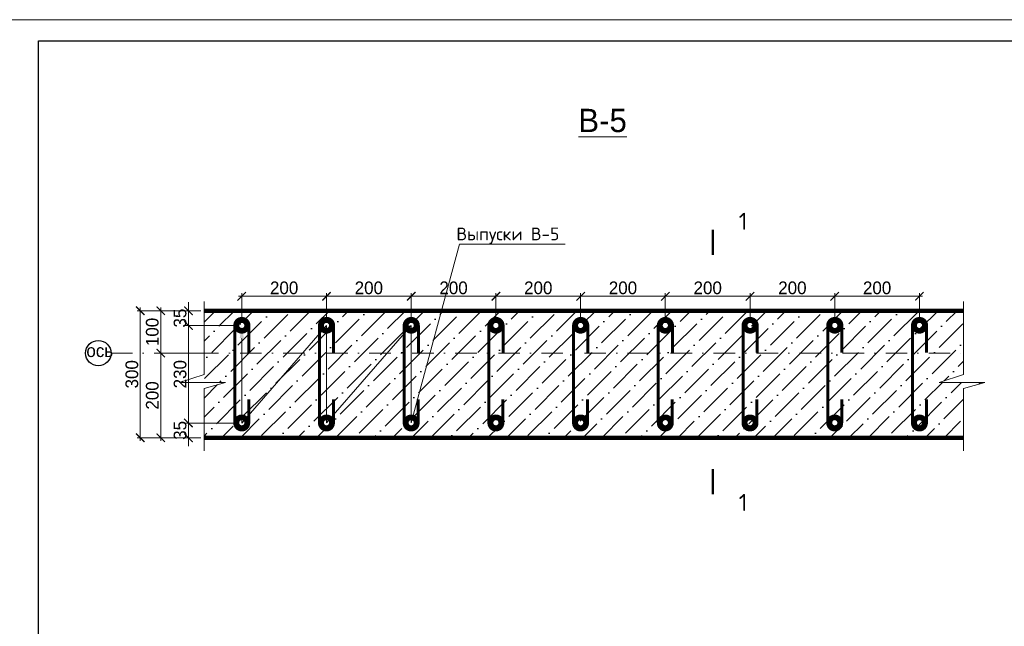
# Model space of a CAD drawing. Header units: millimetres. Extents: x -33345 to 4712671, y -3392 to 121473.
# Tile 201 of 256: x 1102748 to 1125994, y 59872 to 74201. Entities that reach past the tile are written whole.
import ezdxf
from ezdxf import colors
from ezdxf.entities.mleader import LeaderData, LeaderLine
from ezdxf.enums import TextEntityAlignment as Align
from ezdxf.math import Vec2, Vec3

# ---------------------------------------------------------------- set-up
doc = ezdxf.new("R2010")
doc.units = ezdxf.units.MM
doc.linetypes.add('DASHDOTX2', pattern=[50.8, 25.4, -12.7, 0, -12.7])
doc.layers.add('_линия', color=7, linetype='Continuous')
for name, color, linetype, lineweight in [('Lina', 7, 'Continuous', 20), ('Stena', 7, 'Continuous', 50), ('КЖ Текст', 250, 'Continuous', 15)]:
    doc.layers.add(name, color=color, linetype=linetype, lineweight=lineweight)
doc.styles.add('Arch-Dim', font='isocpeui.ttf', dxfattribs={"height": 200})
doc.styles.add('ISO', font='isocpeui.ttf')
doc.styles.add('RomanS', font='romans.shx')
doc.styles.add('X-U-RW-01$0$StyleROMANS', font='GOTHIC.TTF')
doc.dimstyles.new('Aec-Arch-M-100', dxfattribs={"dimscale": 100, "dimtxt": 2.5, "dimasz": 2, "dimexe": 1.5, "dimexo": 1.5, "dimgap": 0.8, "dimtad": 1, "dimdec": 0, "dimzin": 3, "dimdsep": 46, "dimtxsty": 'Arch-Dim', "dimblk": 'ARCHTICK', "dimcen": 2.5, "dimdle": 1.5, "dimazin": 2, "dimtfac": 0.75, "dimtdec": 0, "dimtix": 1, "dimtmove": 2, "dimatfit": 2, "dimfxl": 1, "dimtolj": 1, "dimtzin": 0, "dimarcsym": 0})

# ---------------------------------------------------------------- blocks, each defined once
blk = doc.blocks.new('_ArchTick')
at = {"color": 0, "linetype": 'ByBlock', "const_width": 0.15}
blk.add_lwpolyline([(-0.5, -0.5), (0.5, 0.5)], dxfattribs=at)
blk = doc.blocks.new('*D1520')
at = {"color": 0, "lineweight": 13, "transparency": 16777216}
for p, q in [((1107027, 66325), (1106002, 66325)), ((1106077, 64250), (1106077, 66400)), ((1107027, 64325), (1106002, 64325))]:
    blk.add_line(p, q, dxfattribs=at)
at = {"layer": 'Defpoints', "color": 0, "transparency": 16777216}
for p in [(1106077, 66325), (1107102, 66325), (1107102, 64325)]:
    blk.add_point(p, dxfattribs=at)
at = {"color": 0, "lineweight": 13, "transparency": 16777216, "xscale": 200, "yscale": 200, "zscale": 200}
for p, rotation in [((1106077, 66325), 90), ((1106077, 64325), 270)]:
    blk.add_blockref('_ArchTick', p, dxfattribs=dict(at, rotation=rotation))
at = {"color": 0, "lineweight": 13, "transparency": 16777216, "insert": (1105879, 65325), "char_height": 300, "attachment_point": 5, "rotation": 90, "style": 'X-U-RW-01$0$StyleROMANS'}
blk.add_mtext('\\A1;200', dxfattribs=at)
blk = doc.blocks.new('*D1521')
at = {"color": 0, "lineweight": 13, "transparency": 16777216}
for p, q in [((1107027, 67325), (1106002, 67325)), ((1106077, 66250), (1106077, 67400)), ((1107027, 66325), (1106002, 66325))]:
    blk.add_line(p, q, dxfattribs=at)
at = {"layer": 'Defpoints', "color": 0, "transparency": 16777216}
for p in [(1106077, 67325), (1107102, 67325), (1107102, 66325)]:
    blk.add_point(p, dxfattribs=at)
at = {"color": 0, "lineweight": 13, "transparency": 16777216, "xscale": 200, "yscale": 200, "zscale": 200}
for p, rotation in [((1106077, 67325), 90), ((1106077, 66325), 270)]:
    blk.add_blockref('_ArchTick', p, dxfattribs=dict(at, rotation=rotation))
at = {"color": 0, "lineweight": 13, "transparency": 16777216, "insert": (1105879, 66825), "char_height": 300, "attachment_point": 5, "rotation": 90, "style": 'X-U-RW-01$0$StyleROMANS'}
blk.add_mtext('\\A1;100', dxfattribs=at)
blk = doc.blocks.new('*D1522')
at = {"color": 0, "lineweight": 13, "transparency": 16777216}
for p, q in [((1107027, 67325), (1105520, 67325)), ((1105595, 64250), (1105595, 67400)), ((1107027, 64325), (1105520, 64325))]:
    blk.add_line(p, q, dxfattribs=at)
at = {"layer": 'Defpoints', "color": 0, "transparency": 16777216}
for p in [(1105595, 67325), (1107102, 67325), (1107102, 64325)]:
    blk.add_point(p, dxfattribs=at)
at = {"color": 0, "lineweight": 13, "transparency": 16777216, "xscale": 200, "yscale": 200, "zscale": 200}
for p, rotation in [((1105595, 67325), 90), ((1105595, 64325), 270)]:
    blk.add_blockref('_ArchTick', p, dxfattribs=dict(at, rotation=rotation))
at = {"color": 0, "lineweight": 13, "transparency": 16777216, "insert": (1105397, 65825), "char_height": 300, "attachment_point": 5, "rotation": 90, "style": 'X-U-RW-01$0$StyleROMANS'}
blk.add_mtext('\\A1;300', dxfattribs=at)
blk = doc.blocks.new('*D1523')
at = {"color": 0, "lineweight": 13, "transparency": 16777216}
for p, q in [((1107916, 67667), (1110066, 67667)), ((1107991, 67054), (1107991, 67742)), ((1109991, 67054), (1109991, 67742))]:
    blk.add_line(p, q, dxfattribs=at)
at = {"layer": 'Defpoints', "color": 0, "transparency": 16777216}
for p in [(1109991, 67667), (1107991, 66979), (1109991, 66979)]:
    blk.add_point(p, dxfattribs=at)
at = {"color": 0, "lineweight": 13, "transparency": 16777216, "xscale": 200, "yscale": 200, "zscale": 200, "rotation": 180}
blk.add_blockref('_ArchTick', (1107991, 67667), dxfattribs=at)
at = {"color": 0, "lineweight": 13, "transparency": 16777216, "xscale": 200, "yscale": 200, "zscale": 200}
blk.add_blockref('_ArchTick', (1109991, 67667), dxfattribs=at)
at = {"color": 0, "lineweight": 13, "transparency": 16777216, "insert": (1108991, 67865), "char_height": 300, "attachment_point": 5, "style": 'X-U-RW-01$0$StyleROMANS'}
blk.add_mtext('\\A1;200', dxfattribs=at)
blk = doc.blocks.new('*D1524')
at = {"color": 0, "lineweight": 13, "transparency": 16777216}
for p, q in [((1109916, 67667), (1112066, 67667)), ((1109991, 67054), (1109991, 67742)), ((1111991, 67054), (1111991, 67742))]:
    blk.add_line(p, q, dxfattribs=at)
at = {"layer": 'Defpoints', "color": 0, "transparency": 16777216}
for p in [(1111991, 67667), (1109991, 66979), (1111991, 66979)]:
    blk.add_point(p, dxfattribs=at)
at = {"color": 0, "lineweight": 13, "transparency": 16777216, "xscale": 200, "yscale": 200, "zscale": 200, "rotation": 180}
blk.add_blockref('_ArchTick', (1109991, 67667), dxfattribs=at)
at = {"color": 0, "lineweight": 13, "transparency": 16777216, "xscale": 200, "yscale": 200, "zscale": 200}
blk.add_blockref('_ArchTick', (1111991, 67667), dxfattribs=at)
at = {"color": 0, "lineweight": 13, "transparency": 16777216, "insert": (1110991, 67865), "char_height": 300, "attachment_point": 5, "style": 'X-U-RW-01$0$StyleROMANS'}
blk.add_mtext('\\A1;200', dxfattribs=at)
blk = doc.blocks.new('*D1525')
at = {"color": 0, "lineweight": 13, "transparency": 16777216}
for p, q in [((1111916, 67667), (1114066, 67667)), ((1111991, 67054), (1111991, 67742)), ((1113991, 67054), (1113991, 67742))]:
    blk.add_line(p, q, dxfattribs=at)
at = {"layer": 'Defpoints', "color": 0, "transparency": 16777216}
for p in [(1113991, 67667), (1111991, 66979), (1113991, 66979)]:
    blk.add_point(p, dxfattribs=at)
at = {"color": 0, "lineweight": 13, "transparency": 16777216, "xscale": 200, "yscale": 200, "zscale": 200, "rotation": 180}
blk.add_blockref('_ArchTick', (1111991, 67667), dxfattribs=at)
at = {"color": 0, "lineweight": 13, "transparency": 16777216, "xscale": 200, "yscale": 200, "zscale": 200}
blk.add_blockref('_ArchTick', (1113991, 67667), dxfattribs=at)
at = {"color": 0, "lineweight": 13, "transparency": 16777216, "insert": (1112991, 67865), "char_height": 300, "attachment_point": 5, "style": 'X-U-RW-01$0$StyleROMANS'}
blk.add_mtext('\\A1;200', dxfattribs=at)
blk = doc.blocks.new('*D1526')
at = {"color": 0, "lineweight": 13, "transparency": 16777216}
for p, q in [((1113916, 67667), (1116066, 67667)), ((1113991, 67054), (1113991, 67742)), ((1115991, 67054), (1115991, 67742))]:
    blk.add_line(p, q, dxfattribs=at)
at = {"layer": 'Defpoints', "color": 0, "transparency": 16777216}
for p in [(1115991, 67667), (1113991, 66979), (1115991, 66979)]:
    blk.add_point(p, dxfattribs=at)
at = {"color": 0, "lineweight": 13, "transparency": 16777216, "xscale": 200, "yscale": 200, "zscale": 200, "rotation": 180}
blk.add_blockref('_ArchTick', (1113991, 67667), dxfattribs=at)
at = {"color": 0, "lineweight": 13, "transparency": 16777216, "xscale": 200, "yscale": 200, "zscale": 200}
blk.add_blockref('_ArchTick', (1115991, 67667), dxfattribs=at)
at = {"color": 0, "lineweight": 13, "transparency": 16777216, "insert": (1114991, 67865), "char_height": 300, "attachment_point": 5, "style": 'X-U-RW-01$0$StyleROMANS'}
blk.add_mtext('\\A1;200', dxfattribs=at)
blk = doc.blocks.new('*D1527')
at = {"color": 0, "lineweight": 13, "transparency": 16777216}
for p, q in [((1115916, 67667), (1118066, 67667)), ((1115991, 67054), (1115991, 67742)), ((1117991, 67054), (1117991, 67742))]:
    blk.add_line(p, q, dxfattribs=at)
at = {"layer": 'Defpoints', "color": 0, "transparency": 16777216}
for p in [(1117991, 67667), (1115991, 66979), (1117991, 66979)]:
    blk.add_point(p, dxfattribs=at)
at = {"color": 0, "lineweight": 13, "transparency": 16777216, "xscale": 200, "yscale": 200, "zscale": 200, "rotation": 180}
blk.add_blockref('_ArchTick', (1115991, 67667), dxfattribs=at)
at = {"color": 0, "lineweight": 13, "transparency": 16777216, "xscale": 200, "yscale": 200, "zscale": 200}
blk.add_blockref('_ArchTick', (1117991, 67667), dxfattribs=at)
at = {"color": 0, "lineweight": 13, "transparency": 16777216, "insert": (1116991, 67865), "char_height": 300, "attachment_point": 5, "style": 'X-U-RW-01$0$StyleROMANS'}
blk.add_mtext('\\A1;200', dxfattribs=at)
blk = doc.blocks.new('*D1528')
at = {"color": 0, "lineweight": 13, "transparency": 16777216}
for p, q in [((1119916, 67667), (1122066, 67667)), ((1119991, 67054), (1119991, 67742)), ((1121991, 67054), (1121991, 67742))]:
    blk.add_line(p, q, dxfattribs=at)
at = {"layer": 'Defpoints', "color": 0, "transparency": 16777216}
for p in [(1121991, 67667), (1119991, 66979), (1121991, 66979)]:
    blk.add_point(p, dxfattribs=at)
at = {"color": 0, "lineweight": 13, "transparency": 16777216, "xscale": 200, "yscale": 200, "zscale": 200, "rotation": 180}
blk.add_blockref('_ArchTick', (1119991, 67667), dxfattribs=at)
at = {"color": 0, "lineweight": 13, "transparency": 16777216, "xscale": 200, "yscale": 200, "zscale": 200}
blk.add_blockref('_ArchTick', (1121991, 67667), dxfattribs=at)
at = {"color": 0, "lineweight": 13, "transparency": 16777216, "insert": (1120991, 67865), "char_height": 300, "attachment_point": 5, "style": 'X-U-RW-01$0$StyleROMANS'}
blk.add_mtext('\\A1;200', dxfattribs=at)
blk = doc.blocks.new('*D1529')
at = {"color": 0, "lineweight": 13, "transparency": 16777216}
for p, q in [((1121916, 67667), (1124066, 67667)), ((1121991, 67054), (1121991, 67742)), ((1123991, 67054), (1123991, 67742))]:
    blk.add_line(p, q, dxfattribs=at)
at = {"layer": 'Defpoints', "color": 0, "transparency": 16777216}
for p in [(1123991, 67667), (1121991, 66979), (1123991, 66979)]:
    blk.add_point(p, dxfattribs=at)
at = {"color": 0, "lineweight": 13, "transparency": 16777216, "xscale": 200, "yscale": 200, "zscale": 200, "rotation": 180}
blk.add_blockref('_ArchTick', (1121991, 67667), dxfattribs=at)
at = {"color": 0, "lineweight": 13, "transparency": 16777216, "xscale": 200, "yscale": 200, "zscale": 200}
blk.add_blockref('_ArchTick', (1123991, 67667), dxfattribs=at)
at = {"color": 0, "lineweight": 13, "transparency": 16777216, "insert": (1122991, 67865), "char_height": 300, "attachment_point": 5, "style": 'X-U-RW-01$0$StyleROMANS'}
blk.add_mtext('\\A1;200', dxfattribs=at)
blk = doc.blocks.new('*D1538')
at = {"color": 0, "lineweight": 13, "transparency": 16777216}
for p, q in [((1117916, 67667), (1120068, 67667)), ((1117991, 67054), (1117991, 67742)), ((1119993, 67053), (1119993, 67742))]:
    blk.add_line(p, q, dxfattribs=at)
at = {"layer": 'Defpoints', "color": 0, "transparency": 16777216}
for p in [(1119993, 67667), (1117991, 66979), (1119993, 66978)]:
    blk.add_point(p, dxfattribs=at)
at = {"color": 0, "lineweight": 13, "transparency": 16777216, "xscale": 200, "yscale": 200, "zscale": 200, "rotation": 180}
blk.add_blockref('_ArchTick', (1117991, 67667), dxfattribs=at)
at = {"color": 0, "lineweight": 13, "transparency": 16777216, "xscale": 200, "yscale": 200, "zscale": 200}
blk.add_blockref('_ArchTick', (1119993, 67667), dxfattribs=at)
at = {"color": 0, "lineweight": 13, "transparency": 16777216, "insert": (1118992, 67865), "char_height": 300, "attachment_point": 5, "style": 'X-U-RW-01$0$StyleROMANS'}
blk.add_mtext('\\A1;200', dxfattribs=at)
blk = doc.blocks.new('*D1539')
at = {"color": 0, "lineweight": 13, "transparency": 16777216}
for p, q in [((1106732, 64674), (1106732, 64874)), ((1107786, 64674), (1106657, 64674)), ((1106732, 64325), (1106732, 64674)), ((1106898, 64325), (1106657, 64325)), ((1106732, 64325), (1106732, 64125))]:
    blk.add_line(p, q, dxfattribs=at)
at = {"layer": 'Defpoints', "color": 0, "transparency": 16777216}
for p in [(1106732, 64674), (1107861, 64674), (1106973, 64325)]:
    blk.add_point(p, dxfattribs=at)
at = {"color": 0, "lineweight": 13, "transparency": 16777216, "xscale": 200, "yscale": 200, "zscale": 200}
for p, rotation in [((1106732, 64674), 270), ((1106732, 64325), 90)]:
    blk.add_blockref('_ArchTick', p, dxfattribs=dict(at, rotation=rotation))
at = {"color": 0, "lineweight": 13, "transparency": 16777216, "insert": (1106535, 64500), "char_height": 300, "attachment_point": 5, "rotation": 90, "style": 'X-U-RW-01$0$StyleROMANS'}
blk.add_mtext('\\A1;35', dxfattribs=at)
blk = doc.blocks.new('*D1540')
at = {"color": 0, "lineweight": 13, "transparency": 16777216}
for p, q in [((1107787, 66979), (1106657, 66979)), ((1106732, 64599), (1106732, 67054)), ((1107786, 64674), (1106657, 64674))]:
    blk.add_line(p, q, dxfattribs=at)
at = {"layer": 'Defpoints', "color": 0, "transparency": 16777216}
for p in [(1106732, 66979), (1107862, 66979), (1107861, 64674)]:
    blk.add_point(p, dxfattribs=at)
at = {"color": 0, "lineweight": 13, "transparency": 16777216, "xscale": 200, "yscale": 200, "zscale": 200}
for p, rotation in [((1106732, 66979), 90), ((1106732, 64674), 270)]:
    blk.add_blockref('_ArchTick', p, dxfattribs=dict(at, rotation=rotation))
at = {"color": 0, "lineweight": 13, "transparency": 16777216, "insert": (1106535, 65827), "char_height": 300, "attachment_point": 5, "rotation": 90, "style": 'X-U-RW-01$0$StyleROMANS'}
blk.add_mtext('\\A1;230', dxfattribs=at)
blk = doc.blocks.new('*D1541')
at = {"color": 0, "lineweight": 13, "transparency": 16777216}
for p, q in [((1106732, 67325), (1106732, 67525)), ((1106898, 67325), (1106657, 67325)), ((1106732, 66979), (1106732, 67325)), ((1107787, 66979), (1106657, 66979)), ((1106732, 66979), (1106732, 66779))]:
    blk.add_line(p, q, dxfattribs=at)
at = {"layer": 'Defpoints', "color": 0, "transparency": 16777216}
for p in [(1106732, 67325), (1106973, 67325), (1107862, 66979)]:
    blk.add_point(p, dxfattribs=at)
at = {"color": 0, "lineweight": 13, "transparency": 16777216, "xscale": 200, "yscale": 200, "zscale": 200}
for p, rotation in [((1106732, 67325), 270), ((1106732, 66979), 90)]:
    blk.add_blockref('_ArchTick', p, dxfattribs=dict(at, rotation=rotation))
at = {"color": 0, "lineweight": 13, "transparency": 16777216, "insert": (1106535, 67152), "char_height": 300, "attachment_point": 5, "rotation": 90, "style": 'X-U-RW-01$0$StyleROMANS'}
blk.add_mtext('\\A1;35', dxfattribs=at)
blk = doc.blocks.new('tryu')
at = {"layer": 'Lina', "ltscale": 10}
blk.add_lwpolyline([(-43721760, 22818632), (-43721760, 22788932), (-43763760, 22788932), (-43763760, 22818632)], close=True, dxfattribs=at)
at = {"layer": 'Lina', "lineweight": 30, "ltscale": 10}
blk.add_lwpolyline([(-43722260, 22818132), (-43722260, 22789432), (-43761760, 22789432), (-43761760, 22818132)], close=True, dxfattribs=at)

msp = doc.modelspace()

# ---------------------------------------------------------------- hatches: boundary and pattern name
at = {"lineweight": 25, "transparency": 33554472}
h = msp.add_hatch(dxfattribs=at)
h.set_pattern_fill('ANSI36', color=256, scale=100)
h.set_pattern_definition([(45, (902194.65, 483586.73), (168.3798, 617.3926), [793.75, -158.75, 0, -158.75])])
h.paths.add_polyline_path([(1125034.05, 67325.117), (1107101.645, 67325.117), (1107101.645, 65820.623), (1106520.732, 65634.403), (1107604.205, 65634.403), (1107101.645, 65489.565), (1107101.645, 64325.117), (1125034.05, 64325.117), (1125034.05, 65489.565), (1125536.609, 65634.403), (1124453.136, 65634.403), (1125034.05, 65820.623)])

# ---------------------------------------------------------------- linework, layer by layer
at = {"lineweight": 25}
for points in [[(1119111.625, 68639.922, 60, 60, 0), (1119111.625, 69239.922, 60, 60, 0), (1119111.625, 69039.922, 0, 80, 0), (1119511.625, 69039.922, 0, 0, 0), (1120111.625, 69039.922, 0, 0, 0)], [(1119111.625, 63587.449, 60, 60, 0), (1119111.625, 62987.449, 60, 60, 0), (1119111.625, 63187.449, 0, 80, 0), (1119511.625, 63187.449, 0, 0, 0), (1120111.625, 63187.449, 0, 0, 0)]]:
    msp.add_lwpolyline(points, format="xyseb", dxfattribs=at)
at = {"linetype": 'DASHDOTX2', "lineweight": 5, "ltscale": 20}
msp.add_lwpolyline([(1104903.661, 66325.117), (1125034.05, 66325.117)], dxfattribs=at)
at = {"layer": '_линия', "lineweight": 0, "ltscale": 100}
for points in [[(1107101.645, 67540.785), (1107101.645, 65820.623), (1106520.732, 65634.403), (1107604.205, 65634.403), (1107101.645, 65489.565), (1107101.645, 64018.414)], [(1125034.05, 67540.785), (1125034.05, 65820.623), (1124453.136, 65634.403), (1125536.609, 65634.403), (1125034.05, 65489.565), (1125034.05, 64018.414)]]:
    msp.add_lwpolyline(points, dxfattribs=at)
at = {"layer": '_линия', "color": 18, "lineweight": 0, "ltscale": 100, "true_color": 0x260000, "const_width": 100}
for points in [[(1107101.645, 67325.117), (1125034.05, 67325.117)], [(1107101.645, 64325.117), (1125034.05, 64325.117)]]:
    msp.add_lwpolyline(points, dxfattribs=at)
at = {"layer": '_линия', "color": 219, "lineweight": 0, "ltscale": 100, "true_color": 0x642165, "const_width": 70.679}
for points in [[(1108159.772, 66332.15), (1108159.772, 66977.632, 1), (1107825.804, 66977.632), (1107825.804, 64674.35, 1), (1108154.629, 64674.35), (1108154.629, 65230.619)], [(1110159.772, 66332.15), (1110159.772, 66977.632, 1), (1109825.804, 66977.632), (1109825.804, 64674.35, 1), (1110154.629, 64674.35), (1110154.629, 65230.619)], [(1112159.772, 66332.15), (1112159.772, 66977.632, 1), (1111825.804, 66977.632), (1111825.804, 64674.35, 1), (1112154.629, 64674.35), (1112154.629, 65230.619)], [(1114159.772, 66332.15), (1114159.772, 66977.632, 1), (1113825.804, 66977.632), (1113825.804, 64674.35, 1), (1114154.629, 64674.35), (1114154.629, 65230.619)], [(1116159.772, 66332.15), (1116159.772, 66977.632, 1), (1115825.804, 66977.632), (1115825.804, 64674.35, 1), (1116154.629, 64674.35), (1116154.629, 65230.619)], [(1118159.772, 66332.15), (1118159.772, 66977.632, 1), (1117825.804, 66977.632), (1117825.804, 64674.35, 1), (1118154.629, 64674.35), (1118154.629, 65230.619)], [(1120159.772, 66332.15), (1120159.772, 66977.632, 1), (1119825.804, 66977.632), (1119825.804, 64674.35, 1), (1120154.629, 64674.35), (1120154.629, 65230.619)], [(1122159.772, 66332.15), (1122159.772, 66977.632, 1), (1121825.804, 66977.632), (1121825.804, 64674.35, 1), (1122154.629, 64674.35), (1122154.629, 65230.619)], [(1124159.772, 66332.15), (1124159.772, 66977.632, 1), (1123825.804, 66977.632), (1123825.804, 64674.35, 1), (1124154.629, 64674.35), (1124154.629, 65230.619)]]:
    msp.add_lwpolyline(points, format="xyb", dxfattribs=at)
at = {"layer": '_линия', "color": 5, "lineweight": 0, "ltscale": 100, "const_width": 254.478}
for points in [[(1107991.259, 67046.004, -1), (1107991.259, 66912.227, -1), (1107991.259, 67046.004)], [(1109991.259, 67046.004, -1), (1109991.259, 66912.227, -1), (1109991.259, 67046.004)], [(1111991.259, 67046.004, -1), (1111991.259, 66912.227, -1), (1111991.259, 67046.004)], [(1113991.259, 67046.004, -1), (1113991.259, 66912.227, -1), (1113991.259, 67046.004)], [(1115991.259, 67046.004, -1), (1115991.259, 66912.227, -1), (1115991.259, 67046.004)], [(1117991.259, 67046.004, -1), (1117991.259, 66912.227, -1), (1117991.259, 67046.004)], [(1119991.259, 67046.004, -1), (1119991.259, 66912.227, -1), (1119991.259, 67046.004)], [(1121991.259, 67046.004, -1), (1121991.259, 66912.227, -1), (1121991.259, 67046.004)], [(1123991.259, 67046.004, -1), (1123991.259, 66912.227, -1), (1123991.259, 67046.004)], [(1107991.259, 64748.026, -1), (1107991.259, 64614.248, -1), (1107991.259, 64748.026)], [(1109991.259, 64748.026, -1), (1109991.259, 64614.248, -1), (1109991.259, 64748.026)], [(1111991.259, 64748.026, -1), (1111991.259, 64614.248, -1), (1111991.259, 64748.026)], [(1113991.259, 64748.026, -1), (1113991.259, 64614.248, -1), (1113991.259, 64748.026)], [(1115991.259, 64748.026, -1), (1115991.259, 64614.248, -1), (1115991.259, 64748.026)], [(1117991.259, 64748.026, -1), (1117991.259, 64614.248, -1), (1117991.259, 64748.026)], [(1119991.259, 64748.026, -1), (1119991.259, 64614.248, -1), (1119991.259, 64748.026)], [(1121991.259, 64748.026, -1), (1121991.259, 64614.248, -1), (1121991.259, 64748.026)], [(1123991.259, 64748.026, -1), (1123991.259, 64614.248, -1), (1123991.259, 64748.026)]]:
    msp.add_lwpolyline(points, format="xyb", dxfattribs=at)
at = {"layer": 'Stena', "color": 7, "lineweight": 25}
msp.add_circle((1104603.661, 66325.117), 300, dxfattribs=at)

# ---------------------------------------------------------------- block references
msp.add_blockref('tryu', (44864951.634, -22744430.79))

# ---------------------------------------------------------------- texts
at = {"lineweight": 25, "style": 'RomanS'}
for p in [(1119723.731, 69639.922), (1119723.731, 62997.213)]:
    msp.add_text('1', height=400, dxfattribs=at).set_placement(p, align=Align.TOP_LEFT)
at = {"attachment_point": 1}
for s, insert, char_height, width, style in [('ось', (1104321.896, 66533.085), 300, 945.00189, 'X-U-RW-01$0$StyleROMANS'), ('\\pi4343.31532;{\\LА-А\\P\\pi0;Армирование приямка. M 1:20}', (351439.431, 62275.551), 500, 9875.6458, 'ISO')]:
    msp.add_mtext(s, dxfattribs=dict(at, insert=insert, char_height=char_height, width=width, style=style))
at = {"layer": 'КЖ Текст', "color": 0, "style": 'X-U-RW-01$0$StyleROMANS'}
msp.add_text('%%UВ-5', height=550, dxfattribs=at).set_placement((1116509.65, 71546.29), align=Align.CENTER)

# ---------------------------------------------------------------- dimensions: what is measured, and where the dimension line sits
at = {"lineweight": 13}
for base, p1, p2, picture, middle in [((1109991.259, 67667.339), (1107991.259, 66979.115), (1109991.259, 66979.115), '*D1523', (1108991.259, 67864.885)), ((1111991.259, 67667.339), (1109991.259, 66979.115), (1111991.259, 66979.115), '*D1524', (1110991.259, 67864.885)), ((1113991.259, 67667.339), (1111991.259, 66979.115), (1113991.259, 66979.115), '*D1525', (1112991.259, 67864.885)), ((1115991.259, 67667.339), (1113991.259, 66979.115), (1115991.259, 66979.115), '*D1526', (1114991.259, 67864.885)), ((1117991.259, 67667.339), (1115991.259, 66979.115), (1117991.259, 66979.115), '*D1527', (1116991.259, 67864.885)), ((1119992.788, 67667.339), (1117991.259, 66979.115), (1119992.788, 66977.632), '*D1538', (1118992.023, 67864.885)), ((1121991.259, 67667.339), (1119991.259, 66979.115), (1121991.259, 66979.115), '*D1528', (1120991.259, 67864.885)), ((1123991.259, 67667.339), (1121991.259, 66979.115), (1123991.259, 66979.115), '*D1529', (1122991.259, 67864.885))]:
    dim = msp.add_linear_dim(base=base, p1=p1, p2=p2, dimstyle='Aec-Arch-M-100', override={"dimscale": 50, "dimtxt": 6, "dimasz": 4, "dimlfac": 0.1, "dimtxsty": 'X-U-RW-01$0$StyleROMANS', "dimlwd": 13, "dimlwe": 13}, dxfattribs=at)
    dim.commit()
    dim.dimension.update_dxf_attribs({"geometry": picture, "text_midpoint": middle})
for base, p1, p2, picture, middle in [((1105594.769, 67325.117), (1107101.645, 64325.117), (1107101.645, 67325.117), '*D1522', (1105397.223, 65825.117)), ((1106076.518, 67325.117), (1107101.645, 66325.117), (1107101.645, 67325.117), '*D1521', (1105878.973, 66825.117)), ((1106732.194, 67325.117), (1107862.318, 66979.115), (1106972.705, 67325.117), '*D1541', (1106534.649, 67152.116)), ((1106732.194, 66979.115), (1107861.276, 64674.35), (1107862.318, 66979.115), '*D1540', (1106534.649, 65826.733)), ((1106076.518, 66325.117), (1107101.645, 64325.117), (1107101.645, 66325.117), '*D1520', (1105878.973, 65325.117)), ((1106732.194, 64674.35), (1106972.705, 64325.117), (1107861.276, 64674.35), '*D1539', (1106534.649, 64499.733))]:
    dim = msp.add_linear_dim(base=base, p1=p1, p2=p2, angle=90, dimstyle='Aec-Arch-M-100', override={"dimscale": 50, "dimtxt": 6, "dimasz": 4, "dimlfac": 0.1, "dimtxsty": 'X-U-RW-01$0$StyleROMANS', "dimlwd": 13, "dimlwe": 13}, dxfattribs=at)
    dim.commit()
    dim.dimension.update_dxf_attribs({"geometry": picture, "text_midpoint": middle})

# ---------------------------------------------------------------- leaders
at = {"lineweight": 13, "ltscale": 100}
ml = msp.add_multileader_mtext('Standard', dxfattribs=at)
ml.set_content('{\\fISOCPEUR|b0|i0|c204|p34;\\C7;Выпуски В-\\fISOCPEUR|b0|i0|c0|p34;5}', color=256, style='X-U-RW-01$0$StyleROMANS')
ml.set_leader_properties(lineweight=13)
ml.build(insert=Vec2(0, 0))
ml.multileader.update_dxf_attribs({"text_left_attachment_type": 6, "text_right_attachment_type": 6, "dogleg_length": 0.36, "arrow_head_size": 300})
ctx = ml.context
ctx.base_point, ctx.char_height, ctx.arrow_head_size, ctx.plane_origin = Vec3(1113131.528, 68900.039), 300, 300, Vec3(1111326.577, 68652.076)
ctx.left_attachment, ctx.right_attachment, ctx.text_align_type = 6, 6, 1
notes = []
notes.append((ctx, [(1, (1, 1, 0), (1113131.168, 68900.039), (1, 0), 0.36, [(5, [(1107991.259, 66979.115), (1107990.216, 64674.35), (1109991.259, 66979.115), (1109991.259, 64681.137), (1111991.259, 66979.115), (1111991.259, 64681.137)], 0, [])])]))
ctx.mtext.insert, ctx.mtext.alignment, ctx.mtext.flow_direction = Vec3(1114273.528, 69290.039), 2, 5
for ctx, leaders in notes:
    for number, flags, end, landing, length, lines in leaders:
        leader = LeaderData()
        leader.index, (leader.has_last_leader_line, leader.has_dogleg_vector, leader.attachment_direction) = number, flags
        leader.last_leader_point, leader.dogleg_vector, leader.dogleg_length = Vec3(end), Vec3(landing), length
        for number, points, colour, breaks in lines:
            line = LeaderLine()
            line.index, line.vertices, line.color, line.breaks = number, Vec3.list(points), colors.encode_raw_color(colour), breaks
            leader.lines.append(line)
        ctx.leaders.append(leader)

doc.saveas('drawing.dxf')
